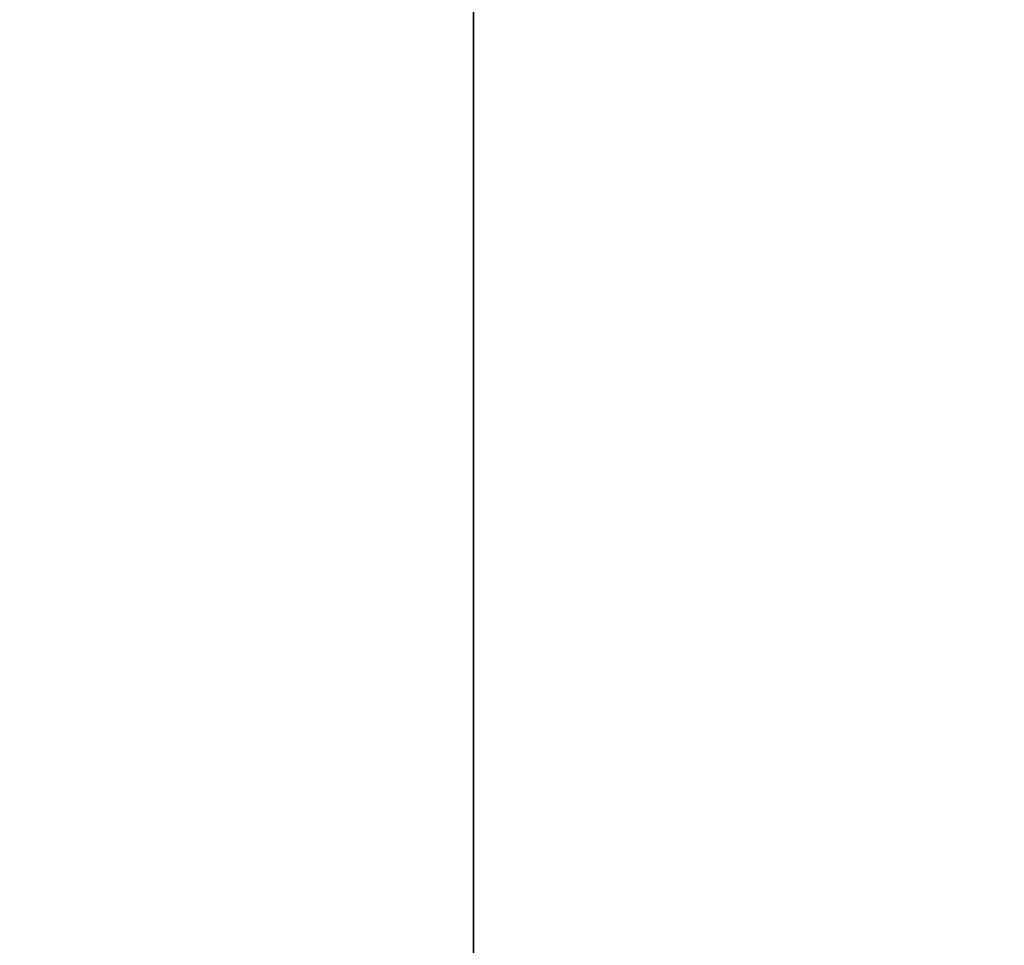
# Model space of a CAD drawing. Header units: millimetres. Extents: x 549 to 1049, y -22 to 79.
# Tile 99 of 127: x 664.85756 to 664.86741, y 47.97141 to 47.98066. Entities that reach past the tile are written whole.
import ezdxf

# ---------------------------------------------------------------- set-up
doc = ezdxf.new("R2010")
doc.units = ezdxf.units.MM
doc.header["$LTSCALE"] = 41.718519
doc.layers.add('34', color=7, linetype='CONTINUOUS')
doc.layers.add('35', color=7, linetype='CONTINUOUS')

msp = doc.modelspace()

# ---------------------------------------------------------------- linework, layer by layer
at = {"layer": '34', "color": 44, "linetype": 'Continuous', "true_color": 0x8c7500}
for points in [[(664.8620954, 77.3974301, 131.8269088), (658.1005531, -22.0025699, 136.2806055), (658.1005531, 77.3974301, 136.2806055), (664.8620954, 77.3974301, 131.8269088)], [(664.8620954, -22.0025699, 131.8269088), (658.1005531, -22.0025699, 136.2806055), (664.8620954, 77.3974301, 131.8269088), (664.8620954, -22.0025699, 131.8269088)], [(671.7643109, -22.0025699, 127.5944993), (664.8620954, -22.0025699, 131.8269088), (671.7643109, 77.3974301, 127.5944993), (671.7643109, -22.0025699, 127.5944993)], [(671.7643109, 77.3974301, 127.5944993), (664.8620954, -22.0025699, 131.8269088), (664.8620954, 77.3974301, 131.8269088), (671.7643109, 77.3974301, 127.5944993)]]:
    msp.add_3dface(points, dxfattribs=at)
at = {"layer": '35', "color": 44, "linetype": 'Continuous', "true_color": 0x8c7500}
for points in [[(664.6416648, 77.3974301, 553.6433774), (671.5394531, -22.0025699, 557.8829985), (671.5394531, 77.3974301, 557.8829985), (664.6416648, 77.3974301, 553.6433774)], [(664.6416648, -22.0025699, 553.6433774), (671.5394531, -22.0025699, 557.8829985), (664.6416648, 77.3974301, 553.6433774), (664.6416648, -22.0025699, 553.6433774)]]:
    msp.add_3dface(points, dxfattribs=at)

doc.saveas('drawing.dxf')
